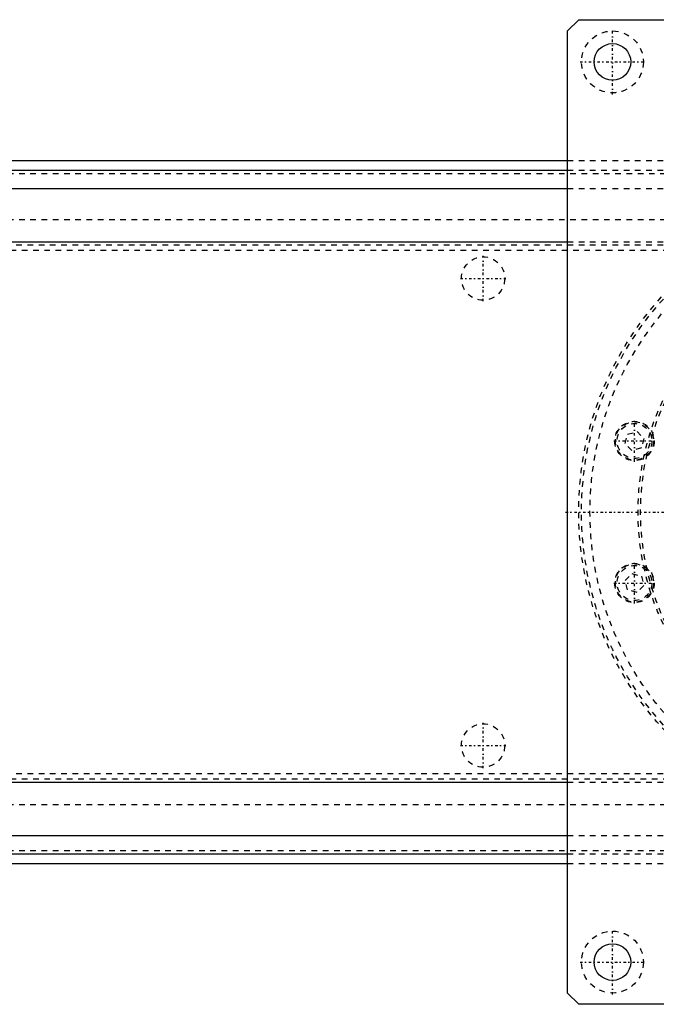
# Model space of a CAD drawing. Extents: x -614 to 147, y -88 to 88.
# Tile 6 of 8: x -156 to -43, y -88 to 88. Entities that reach past the tile are written whole.
import ezdxf

# ---------------------------------------------------------------- set-up
doc = ezdxf.new("R2010")
doc.units = 0
doc.linetypes.add('CENTER', pattern=[1.5, 0.45, -0.5, 0.05, -0.5])
doc.linetypes.add('DASHED', pattern=[2, 1, -1])
for name, color, linetype in [('AM_0', 7, 'CONTINUOUS'), ('AM_3', 7, 'DASHED'), ('AM_7', 7, 'CENTER')]:
    doc.layers.add(name, color=color, linetype=linetype)

msp = doc.modelspace()

# ---------------------------------------------------------------- linework, layer by layer
at = {"layer": 'AM_0', "color": 7, "linetype": 'CONTINUOUS'}
for p, q in [((-59, 85.5), (-57, 87.5)), ((-57, 87.5), (145, 87.5)), ((-59, -85.5), (-59, 85.5)), ((-328.5, 62.5), (-59, 62.5)), ((-328.5, 60.75), (-59, 60.75)), ((-328.5, 57.5), (-59, 57.5)), ((-165.43, 48), (-59, 48)), ((-165.43, -48), (-59, -48)), ((-328.5, -57.5), (-59, -57.5)), ((-328.5, -60.75), (-59, -60.75)), ((-328.5, -62.5), (-59, -62.5)), ((-57, -87.5), (-59, -85.5)), ((145, -87.5), (-57, -87.5))]:
    msp.add_line(p, q, dxfattribs=at)
for centre in [(-51, 80), (-51, -80)]:
    msp.add_circle(centre, 3.25, dxfattribs=at)
at = {"layer": 'AM_3', "color": 6, "linetype": 'DASHED'}
for p, q in [((-59, 62.5), (60, 62.5)), ((-328.5, 60.15), (60, 60.15)), ((-59, 60.75), (60, 60.75)), ((-59, 57.5), (60, 57.5)), ((-328.5, 52), (60, 52)), ((-171, 47.5), (43, 47.5)), ((-59, 48), (60, 48)), ((43, 46.5), (-191, 46.5)), ((-48.31, 13.84), (-46.64, 14.29)), ((-46.64, 14.29), (-45.42, 13.07)), ((-48.76, 12.17), (-48.31, 13.84)), ((-45.42, 13.07), (-45.86, 11.39)), ((-47.54, 10.94), (-48.76, 12.17)), ((-45.86, 11.39), (-47.54, 10.94)), ((-48.76, -12.17), (-47.54, -10.94)), ((-48.31, -13.84), (-48.76, -12.17)), ((-47.54, -10.94), (-45.86, -11.39)), ((-45.86, -11.39), (-45.42, -13.07)), ((-46.64, -14.29), (-48.31, -13.84)), ((-45.42, -13.07), (-46.64, -14.29)), ((-191, -46.5), (43, -46.5)), ((43, -47.5), (-171, -47.5)), ((-59, -48), (60, -48)), ((-328.5, -52), (60, -52)), ((-59, -57.5), (60, -57.5)), ((-328.5, -60.15), (60, -60.15)), ((-59, -60.75), (60, -60.75)), ((-59, -62.5), (60, -62.5))]:
    msp.add_line(p, q, dxfattribs=at)
for centre, radius in [((-51, 80), 5.5), ((0, 0), 57), ((0, 0), 56.5), ((0, 0), 55), ((0, 0), 46), ((-74, 41.5), 3.85), ((-47.09, 12.62), 3.5), ((-47.09, 12.62), 3.4), ((-47.09, 12.62), 3.1), ((-47.09, -12.62), 3.5), ((-47.09, -12.62), 3.4), ((-47.09, -12.62), 3.1), ((-74, -41.5), 3.85), ((-51, -80), 5.5)]:
    msp.add_circle(centre, radius, dxfattribs=at)
msp.add_arc((0, 0), 46.5, 108.0678, 108.0631, dxfattribs=at)
at = {"layer": 'AM_7', "color": 4, "linetype": 'CENTER'}
for p, q in [((-51, 74.22), (-51, 85.78)), ((-56.77, 80), (-45.23, 80)), ((-74, 37.46), (-74, 45.54)), ((-78.04, 41.5), (-69.96, 41.5)), ((-47.09, 8.94), (-47.09, 16.29)), ((-50.76, 12.62), (-43.41, 12.62)), ((-59.33, 0), (63.62, 0)), ((-47.09, -16.29), (-47.09, -8.94)), ((-50.76, -12.62), (-43.41, -12.62)), ((-74, -45.54), (-74, -37.46)), ((-78.04, -41.5), (-69.96, -41.5)), ((-51, -85.78), (-51, -74.22)), ((-56.77, -80), (-45.23, -80))]:
    msp.add_line(p, q, dxfattribs=at)

doc.saveas('drawing.dxf')
